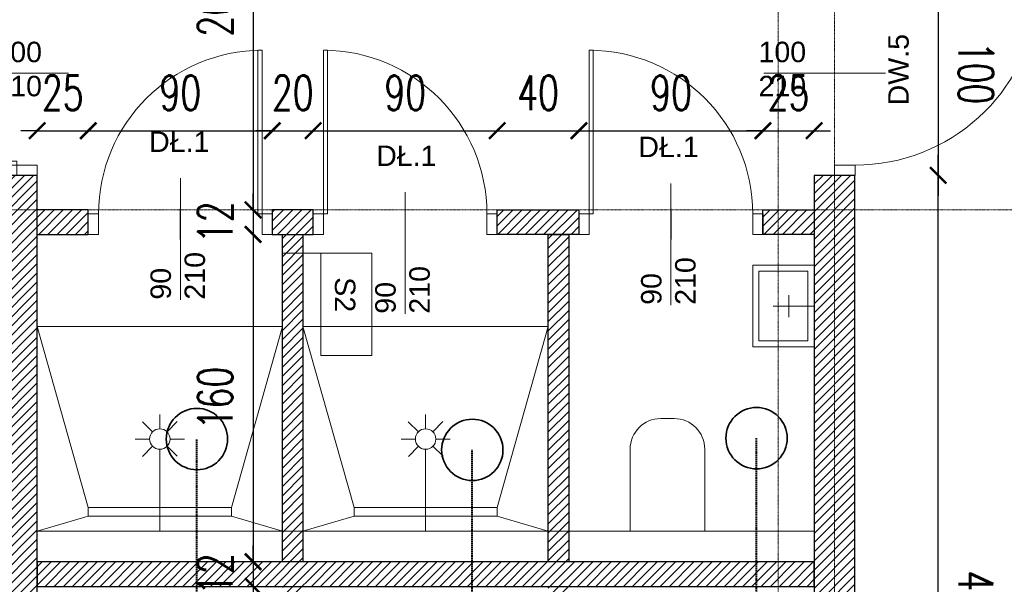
# Model space of a CAD drawing. Header units: millimetres. Extents: x -115268 to 140687, y -37779 to 24471.
# Tile 100 of 256: x 52692 to 53173, y -6210 to -5934. Entities that reach past the tile are written whole.
import ezdxf

# ---------------------------------------------------------------- set-up
doc = ezdxf.new("R2010")
doc.units = ezdxf.units.MM
doc.header["$PDMODE"] = 2
doc.header["$PDSIZE"] = 1
for name, pattern in [('AUSGEZOGEN', [0]), ('DASHDOT', [1, 0.5, -0.25, 0, -0.25]), ('DASHED', [19.05, 12.7, -6.35])]:
    doc.linetypes.add(name, pattern=pattern)
doc.layers.get('0').update_dxf_attribs({"lineweight": 9})
for name, color, linetype, lineweight in [('A opis', 1, 'Continuous', 13), ('A stolarka', 4, 'Continuous', 9), ('A wyp ruchome', 253, 'Continuous', 9), ('A_HATCH', 8, 'Continuous', 9), ('A_KONSTRUKCJA', 3, 'Continuous', 25), ('A_MUROWANE', 30, 'Continuous', 25), ('A_OSIE', 1, 'DASHDOT', 9), ('\x9dciany', 7, 'Continuous', 9)]:
    doc.layers.add(name, color=color, linetype=linetype, lineweight=lineweight)
doc.layers.add('A_WYMIAR', color=253, linetype='Continuous', lineweight=5, transparency=0.2)
doc.styles.add('Arial', font='arial.ttf')
doc.styles.add('romans 1-100', font='romans.shx', dxfattribs={"width": 0.7, "height": 17})
doc.dimstyles.new('___SKALA_1_100', dxfattribs={"dimscale": 10, "dimtxt": 17, "dimasz": 0.8, "dimexe": 2, "dimexo": 2, "dimgap": 1, "dimtad": 1, "dimdec": 4, "dimrnd": 0.5, "dimdsep": 46, "dimtxsty": 'romans 1-100', "dimblk": 'ARCHTICK', "dimcen": 0.1, "dimdle": 1, "dimse1": 1, "dimse2": 1, "dimadec": 0, "dimazin": 0, "dimtfac": 1, "dimtdec": 4, "dimtix": 1, "dimtmove": 0, "dimatfit": 3, "dimldrblk": 'ARCHTICK', "dimfxl": 6, "dimfxlon": 1, "dimtolj": 1, "dimarcsym": 0})

# ---------------------------------------------------------------- blocks, each defined once
blk = doc.blocks.new('bateria_nNn07')
at = {"layer": 'A wyp ruchome', "color": 8, "linetype": 'AUSGEZOGEN', "lineweight": 0}
for points in [[(39022.96, -8546.23), (39022.96, -8557)], [(39035.27, -8551.62), (39015.27, -8551.62)]]:
    blk.add_lwpolyline(points, dxfattribs=at)
blk = doc.blocks.new('bateria1_nNn06')
blk.add_blockref('bateria_nNn07', (0, 0))
blk = doc.blocks.new('prysznic_nNn08')
at = {"layer": 'A wyp ruchome', "color": 8, "linetype": 'AUSGEZOGEN', "lineweight": 0}
for points in [[(38715.26, -8611.61), (38715.26, -8604.61)], [(38711.72, -8613.09), (38706.75, -8608.16)], [(38723.72, -8608.09), (38718.79, -8613.06)], [(38703.26, -8616.61), (38710.26, -8616.61)], [(38711.74, -8620.16), (38706.81, -8625.13)], [(38723.78, -8625.06), (38718.81, -8620.13)], [(38720.26, -8616.61), (38727.26, -8616.61)], [(38715.26, -8661.61), (38715.26, -8621.61)]]:
    blk.add_lwpolyline(points, dxfattribs=at)
blk.add_circle((38715.26, -8616.61), 5, dxfattribs=at)
blk = doc.blocks.new('AnonymMegaMac_nNn09')
at = {"layer": 'A stolarka', "color": 3, "linetype": 'AUSGEZOGEN', "lineweight": 0}
blk.add_line((38642.77, -8437.73), (38657.77, -8437.73), dxfattribs=at)
at = {"layer": 'A stolarka', "color": 7, "linetype": 'AUSGEZOGEN', "lineweight": 0}
for points in [[(38655.27, -8392.73), (38655.27, -8387.73), (38645.27, -8387.73), (38645.27, -8392.73)], [(38645.27, -8482.73), (38645.27, -8480.73), (38555.27, -8480.73), (38555.27, -8482.73)], [(38655.27, -8487.73), (38655.27, -8482.73), (38645.27, -8482.73), (38645.27, -8487.73)]]:
    blk.add_lwpolyline(points, close=True, dxfattribs=at)
at = {"layer": 'A stolarka', "color": 8, "linetype": 'AUSGEZOGEN', "lineweight": 0}
blk.add_arc((38645.27, -8482.73), 90, 90, 180, dxfattribs=at)
blk = doc.blocks.new('AnonymMegaMac_nNn010')
at = {"layer": 'A stolarka', "color": 3, "linetype": 'AUSGEZOGEN', "lineweight": 0}
blk.add_line((39057.77, -8437.73), (39042.77, -8437.73), dxfattribs=at)
at = {"layer": 'A stolarka', "color": 7, "linetype": 'AUSGEZOGEN', "lineweight": 0}
for points in [[(39055.27, -8392.73), (39057.24, -8393.07), (39072.86, -8304.44), (39070.89, -8304.09)], [(39045.27, -8387.73), (39045.27, -8392.73), (39055.27, -8392.73), (39055.27, -8387.73)], [(39045.27, -8482.73), (39045.27, -8487.73), (39055.27, -8487.73), (39055.27, -8482.73)]]:
    blk.add_lwpolyline(points, close=True, dxfattribs=at)
at = {"layer": 'A stolarka', "color": 8, "linetype": 'AUSGEZOGEN', "lineweight": 0}
blk.add_arc((39055.27, -8392.73), 90, 270, 78.7267, dxfattribs=at)
blk = doc.blocks.new('AnonymMegaMac_nNn011')
at = {"layer": 'A stolarka', "color": 3, "linetype": 'AUSGEZOGEN', "lineweight": 0}
blk.add_line((38965.27, -8504.11), (38965.27, -8519.11), dxfattribs=at)
at = {"layer": 'A stolarka', "color": 7, "linetype": 'AUSGEZOGEN', "lineweight": 0}
for points in [[(38925.27, -8506.61), (38927.27, -8506.61), (38927.27, -8426.61), (38925.27, -8426.61)], [(38920.27, -8516.61), (38925.27, -8516.61), (38925.27, -8506.61), (38920.27, -8506.61)], [(39005.27, -8516.61), (39010.27, -8516.61), (39010.27, -8506.61), (39005.27, -8506.61)]]:
    blk.add_lwpolyline(points, close=True, dxfattribs=at)
at = {"layer": 'A stolarka', "color": 8, "linetype": 'AUSGEZOGEN', "lineweight": 0}
blk.add_arc((38925.27, -8506.61), 80, 0, 90, dxfattribs=at)
blk = doc.blocks.new('AnonymMegaMac_nNn012')
at = {"layer": 'A stolarka', "color": 3, "linetype": 'AUSGEZOGEN', "lineweight": 0}
blk.add_line((38725.26, -8504.11), (38725.26, -8519.11), dxfattribs=at)
at = {"layer": 'A stolarka', "color": 7, "linetype": 'AUSGEZOGEN', "lineweight": 0}
for points in [[(38765.26, -8506.61), (38763.26, -8506.61), (38763.26, -8426.61), (38765.26, -8426.61)], [(38685.26, -8516.61), (38680.26, -8516.61), (38680.26, -8506.61), (38685.26, -8506.61)], [(38770.26, -8516.61), (38765.26, -8516.61), (38765.26, -8506.61), (38770.26, -8506.61)]]:
    blk.add_lwpolyline(points, close=True, dxfattribs=at)
at = {"layer": 'A stolarka', "color": 8, "linetype": 'AUSGEZOGEN', "lineweight": 0}
blk.add_arc((38765.26, -8506.61), 80, 90, 180, dxfattribs=at)
blk = doc.blocks.new('AnonymMegaMac_nNn013')
at = {"layer": 'A stolarka', "color": 3, "linetype": 'AUSGEZOGEN', "lineweight": 0}
blk.add_line((38835.26, -8504.11), (38835.26, -8519.11), dxfattribs=at)
at = {"layer": 'A stolarka', "color": 7, "linetype": 'AUSGEZOGEN', "lineweight": 0}
for points in [[(38795.26, -8506.61), (38797.26, -8506.61), (38797.26, -8426.61), (38795.26, -8426.61)], [(38790.26, -8516.61), (38795.26, -8516.61), (38795.26, -8506.61), (38790.26, -8506.61)], [(38875.26, -8516.61), (38880.26, -8516.61), (38880.26, -8506.61), (38875.26, -8506.61)]]:
    blk.add_lwpolyline(points, close=True, dxfattribs=at)
at = {"layer": 'A stolarka', "color": 8, "linetype": 'AUSGEZOGEN', "lineweight": 0}
blk.add_arc((38795.26, -8506.61), 80, 0, 90, dxfattribs=at)
blk = doc.blocks.new('prysznic_nNn014')
at = {"layer": 'A wyp ruchome', "color": 8, "linetype": 'AUSGEZOGEN', "lineweight": 0}
for points in [[(38845.26, -8611.61), (38845.26, -8604.61)], [(38841.71, -8613.09), (38836.74, -8608.16)], [(38853.71, -8608.09), (38848.78, -8613.06)], [(38833.26, -8616.61), (38840.26, -8616.61)], [(38841.74, -8620.16), (38836.81, -8625.13)], [(38853.78, -8625.06), (38848.81, -8620.13)], [(38850.26, -8616.61), (38857.26, -8616.61)], [(38845.26, -8661.61), (38845.26, -8621.61)]]:
    blk.add_lwpolyline(points, dxfattribs=at)
blk.add_circle((38845.26, -8616.61), 5, dxfattribs=at)
blk = doc.blocks.new('_ArchTick')
at = {"color": 0, "linetype": 'ByBlock', "const_width": 0.15}
blk.add_lwpolyline([(-0.5, -0.5), (0.5, 0.5)], dxfattribs=at)
blk = doc.blocks.new('*D221')
at = {"layer": 'A_WYMIAR', "color": 0, "lineweight": -2, "transparency": 16777216}
blk.add_line((51670.47, -7123.57), (54060.47, -7123.57), dxfattribs=at)
at = {"layer": 'Defpoints', "color": 0, "transparency": 16777216}
for p in [(51680.47, -4432.31), (54050.47, -6032.31), (54050.47, -7123.57)]:
    blk.add_point(p, dxfattribs=at)
at = {"layer": 'A_WYMIAR', "color": 0, "lineweight": -2, "transparency": 16777216, "xscale": 8, "yscale": 8, "zscale": 8, "rotation": 180}
blk.add_blockref('_ArchTick', (51680.47, -7123.57), dxfattribs=at)
at = {"layer": 'A_WYMIAR', "color": 0, "lineweight": -2, "transparency": 16777216, "xscale": 8, "yscale": 8, "zscale": 8}
blk.add_blockref('_ArchTick', (54050.47, -7123.57), dxfattribs=at)
at = {"layer": 'A_WYMIAR', "color": 0, "transparency": 16777216, "insert": (52865.47, -7105.07), "char_height": 17, "attachment_point": 5, "style": 'romans 1-100'}
blk.add_mtext('\\A1;2370', dxfattribs=at)
blk = doc.blocks.new('*D529')
at = {"layer": 'A_WYMIAR', "color": 0, "lineweight": -2, "transparency": 16777216}
blk.add_line((52806.06, -5816.63), (52806.06, -6036.63), dxfattribs=at)
at = {"layer": 'Defpoints', "color": 0, "transparency": 16777216}
for p in [(52809.55, -5826.63), (52806.06, -6026.63), (52815.47, -6026.63)]:
    blk.add_point(p, dxfattribs=at)
at = {"layer": 'A_WYMIAR', "color": 0, "lineweight": -2, "transparency": 16777216, "xscale": 8, "yscale": 8, "zscale": 8}
for p, rotation in [((52806.06, -5826.63), 90), ((52806.06, -6026.63), 270)]:
    blk.add_blockref('_ArchTick', p, dxfattribs=dict(at, rotation=rotation))
at = {"layer": 'A_WYMIAR', "color": 0, "transparency": 16777216, "insert": (52787.56, -5926.63), "char_height": 17, "attachment_point": 5, "rotation": 90, "style": 'romans 1-100'}
blk.add_mtext('\\A1;200', dxfattribs=at)
blk = doc.blocks.new('*D530')
at = {"layer": 'A_WYMIAR', "color": 0, "lineweight": -2, "transparency": 16777216}
for p, q in [((52806.06, -6026.63), (52806.06, -6018.63)), ((52806.06, -6026.63), (52806.06, -6038.63)), ((52806.06, -6038.63), (52806.06, -6046.63))]:
    blk.add_line(p, q, dxfattribs=at)
at = {"layer": 'Defpoints', "color": 0, "transparency": 16777216}
for p in [(52815.47, -6026.63), (52806.06, -6038.63), (52815.47, -6038.63)]:
    blk.add_point(p, dxfattribs=at)
at = {"layer": 'A_WYMIAR', "color": 0, "lineweight": -2, "transparency": 16777216, "xscale": 8, "yscale": 8, "zscale": 8}
for p, rotation in [((52806.06, -6026.63), 270), ((52806.06, -6038.63), 90)]:
    blk.add_blockref('_ArchTick', p, dxfattribs=dict(at, rotation=rotation))
at = {"layer": 'A_WYMIAR', "color": 0, "transparency": 16777216, "insert": (52787.56, -6032.63), "char_height": 17, "attachment_point": 5, "rotation": 90, "style": 'romans 1-100'}
blk.add_mtext('\\A1;12', dxfattribs=at)
blk = doc.blocks.new('*D531')
at = {"layer": 'A_WYMIAR', "color": 0, "lineweight": -2, "transparency": 16777216}
blk.add_line((52806.06, -6028.63), (52806.06, -6208.63), dxfattribs=at)
at = {"layer": 'Defpoints', "color": 0, "transparency": 16777216}
for p in [(52815.47, -6038.63), (52806.06, -6198.63), (52820.47, -6198.63)]:
    blk.add_point(p, dxfattribs=at)
at = {"layer": 'A_WYMIAR', "color": 0, "lineweight": -2, "transparency": 16777216, "xscale": 8, "yscale": 8, "zscale": 8}
for p, rotation in [((52806.06, -6038.63), 90), ((52806.06, -6198.63), 270)]:
    blk.add_blockref('_ArchTick', p, dxfattribs=dict(at, rotation=rotation))
at = {"layer": 'A_WYMIAR', "color": 0, "transparency": 16777216, "insert": (52787.56, -6118.63), "char_height": 17, "attachment_point": 5, "rotation": 90, "style": 'romans 1-100'}
blk.add_mtext('\\A1;160', dxfattribs=at)
blk = doc.blocks.new('*D532')
at = {"layer": 'A_WYMIAR', "color": 0, "lineweight": -2, "transparency": 16777216}
for p, q in [((52806.06, -6198.63), (52806.06, -6190.63)), ((52806.06, -6198.63), (52806.06, -6210.63)), ((52806.06, -6210.63), (52806.06, -6218.63))]:
    blk.add_line(p, q, dxfattribs=at)
at = {"layer": 'Defpoints', "color": 0, "transparency": 16777216}
for p in [(52820.47, -6198.63), (52806.06, -6210.63), (52820.47, -6210.63)]:
    blk.add_point(p, dxfattribs=at)
at = {"layer": 'A_WYMIAR', "color": 0, "lineweight": -2, "transparency": 16777216, "xscale": 8, "yscale": 8, "zscale": 8}
for p, rotation in [((52806.06, -6198.63), 270), ((52806.06, -6210.63), 90)]:
    blk.add_blockref('_ArchTick', p, dxfattribs=dict(at, rotation=rotation))
at = {"layer": 'A_WYMIAR', "color": 0, "transparency": 16777216, "insert": (52787.56, -6204.63), "char_height": 17, "attachment_point": 5, "rotation": 90, "style": 'romans 1-100'}
blk.add_mtext('\\A1;12', dxfattribs=at)
blk = doc.blocks.new('*D533')
at = {"layer": 'A_WYMIAR', "color": 0, "lineweight": -2, "transparency": 16777216}
blk.add_line((52806.06, -6200.63), (52806.06, -6380.63), dxfattribs=at)
at = {"layer": 'Defpoints', "color": 0, "transparency": 16777216}
for p in [(52820.47, -6210.63), (52806.06, -6370.63), (52820.47, -6370.63)]:
    blk.add_point(p, dxfattribs=at)
at = {"layer": 'A_WYMIAR', "color": 0, "lineweight": -2, "transparency": 16777216, "xscale": 8, "yscale": 8, "zscale": 8}
for p, rotation in [((52806.06, -6210.63), 90), ((52806.06, -6370.63), 270)]:
    blk.add_blockref('_ArchTick', p, dxfattribs=dict(at, rotation=rotation))
at = {"layer": 'A_WYMIAR', "color": 0, "transparency": 16777216, "insert": (52787.56, -6290.63), "char_height": 17, "attachment_point": 5, "rotation": 90, "style": 'romans 1-100'}
blk.add_mtext('\\A1;160', dxfattribs=at)
blk = doc.blocks.new('*D475')
at = {"layer": 'A_WYMIAR', "color": 0, "lineweight": -2, "ltscale": 0.5, "transparency": 16777216}
blk.add_line((53141.13, -5899.74), (53141.13, -6019.74), dxfattribs=at)
at = {"layer": 'Defpoints', "color": 0, "ltscale": 0.5, "transparency": 16777216}
for p in [(53073.64, -5909.74), (53073.64, -6009.74), (53141.13, -6009.74)]:
    blk.add_point(p, dxfattribs=at)
at = {"layer": 'A_WYMIAR', "color": 0, "lineweight": -2, "ltscale": 0.5, "transparency": 16777216, "xscale": 8, "yscale": 8, "zscale": 8}
for p, rotation in [((53141.13, -5909.74), 89.9999999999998), ((53141.13, -6009.74), 269.9999999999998)]:
    blk.add_blockref('_ArchTick', p, dxfattribs=dict(at, rotation=rotation))
at = {"layer": 'A_WYMIAR', "color": 0, "ltscale": 0.5, "transparency": 16777216, "insert": (53159.63, -5959.74), "char_height": 17, "attachment_point": 5, "rotation": 270, "style": 'romans 1-100'}
blk.add_mtext('\\A1;100', dxfattribs=at)
blk = doc.blocks.new('*D476')
at = {"layer": 'A_WYMIAR', "color": 0, "lineweight": -2, "ltscale": 0.5, "transparency": 16777216}
blk.add_line((53141.13, -6436.63), (53141.13, -5999.74), dxfattribs=at)
at = {"layer": 'Defpoints', "color": 0, "ltscale": 0.5, "transparency": 16777216}
for p in [(53099.6, -6009.74), (53141.13, -6009.74), (53099.6, -6426.63)]:
    blk.add_point(p, dxfattribs=at)
at = {"layer": 'A_WYMIAR', "color": 0, "lineweight": -2, "ltscale": 0.5, "transparency": 16777216, "xscale": 8, "yscale": 8, "zscale": 8}
for p, rotation in [((53141.13, -6009.74), 89.9999999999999), ((53141.13, -6426.63), 269.9999999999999)]:
    blk.add_blockref('_ArchTick', p, dxfattribs=dict(at, rotation=rotation))
at = {"layer": 'A_WYMIAR', "color": 0, "ltscale": 0.5, "transparency": 16777216, "insert": (53159.63, -6218.18), "char_height": 17, "attachment_point": 5, "rotation": 270, "style": 'romans 1-100'}
blk.add_mtext('\\A1;417', dxfattribs=at)
blk = doc.blocks.new('*D478')
at = {"layer": 'A_WYMIAR', "color": 0, "lineweight": -2, "ltscale": 0.5, "transparency": 16777216}
for p, q in [((52700.47, -5987.92), (52692.47, -5987.92)), ((52700.47, -5987.92), (52725.47, -5987.92)), ((52725.47, -5987.92), (52733.47, -5987.92))]:
    blk.add_line(p, q, dxfattribs=at)
at = {"layer": 'Defpoints', "color": 0, "ltscale": 0.5, "transparency": 16777216}
for p in [(52725.47, -5987.92), (52700.47, -6026.63), (52725.47, -6026.63)]:
    blk.add_point(p, dxfattribs=at)
at = {"layer": 'A_WYMIAR', "color": 0, "lineweight": -2, "ltscale": 0.5, "transparency": 16777216, "xscale": 8, "yscale": 8, "zscale": 8}
for p, rotation in [((52700.47, -5987.92), 2.717825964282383e-11), ((52725.47, -5987.92), 180.0000000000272)]:
    blk.add_blockref('_ArchTick', p, dxfattribs=dict(at, rotation=rotation))
at = {"layer": 'A_WYMIAR', "color": 0, "ltscale": 0.5, "transparency": 16777216, "insert": (52712.97, -5969.42), "char_height": 17, "attachment_point": 5, "style": 'romans 1-100'}
blk.add_mtext('\\A1;25', dxfattribs=at)
blk = doc.blocks.new('*D479')
at = {"layer": 'A_WYMIAR', "color": 0, "lineweight": -2, "ltscale": 0.5, "transparency": 16777216}
blk.add_line((52715.47, -5987.92), (52825.47, -5987.92), dxfattribs=at)
at = {"layer": 'Defpoints', "color": 0, "ltscale": 0.5, "transparency": 16777216}
for p in [(52815.47, -5987.92), (52725.47, -6026.63), (52815.47, -6026.63)]:
    blk.add_point(p, dxfattribs=at)
at = {"layer": 'A_WYMIAR', "color": 0, "lineweight": -2, "ltscale": 0.5, "transparency": 16777216, "xscale": 8, "yscale": 8, "zscale": 8}
for p, rotation in [((52725.47, -5987.92), 180.0000000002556), ((52815.47, -5987.92), 2.556402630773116e-10)]:
    blk.add_blockref('_ArchTick', p, dxfattribs=dict(at, rotation=rotation))
at = {"layer": 'A_WYMIAR', "color": 0, "ltscale": 0.5, "transparency": 16777216, "insert": (52770.47, -5969.42), "char_height": 17, "attachment_point": 5, "style": 'romans 1-100'}
blk.add_mtext('\\A1;90', dxfattribs=at)
blk = doc.blocks.new('*D480')
at = {"layer": 'A_WYMIAR', "color": 0, "lineweight": -2, "ltscale": 0.5, "transparency": 16777216}
for p, q in [((52815.47, -5987.92), (52807.47, -5987.92)), ((52815.47, -5987.92), (52835.47, -5987.92)), ((52835.47, -5987.92), (52843.47, -5987.92))]:
    blk.add_line(p, q, dxfattribs=at)
at = {"layer": 'Defpoints', "color": 0, "ltscale": 0.5, "transparency": 16777216}
for p in [(52835.47, -5987.92), (52815.47, -6026.63), (52835.47, -6026.63)]:
    blk.add_point(p, dxfattribs=at)
at = {"layer": 'A_WYMIAR', "color": 0, "lineweight": -2, "ltscale": 0.5, "transparency": 16777216, "xscale": 8, "yscale": 8, "zscale": 8}
for p, rotation in [((52815.47, -5987.92), 359.999999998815), ((52835.47, -5987.92), 179.999999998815)]:
    blk.add_blockref('_ArchTick', p, dxfattribs=dict(at, rotation=rotation))
at = {"layer": 'A_WYMIAR', "color": 0, "ltscale": 0.5, "transparency": 16777216, "insert": (52825.47, -5969.42), "char_height": 17, "attachment_point": 5, "rotation": 360, "style": 'romans 1-100'}
blk.add_mtext('\\A1;20', dxfattribs=at)
blk = doc.blocks.new('*D481')
at = {"layer": 'A_WYMIAR', "color": 0, "lineweight": -2, "ltscale": 0.5, "transparency": 16777216}
blk.add_line((52825.47, -5987.92), (52935.47, -5987.92), dxfattribs=at)
at = {"layer": 'Defpoints', "color": 0, "ltscale": 0.5, "transparency": 16777216}
for p in [(52925.47, -5987.92), (52835.47, -6026.63), (52925.47, -6026.63)]:
    blk.add_point(p, dxfattribs=at)
at = {"layer": 'A_WYMIAR', "color": 0, "lineweight": -2, "ltscale": 0.5, "transparency": 16777216, "xscale": 8, "yscale": 8, "zscale": 8}
for p, rotation in [((52835.47, -5987.92), 179.9999999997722), ((52925.47, -5987.92), 359.9999999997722)]:
    blk.add_blockref('_ArchTick', p, dxfattribs=dict(at, rotation=rotation))
at = {"layer": 'A_WYMIAR', "color": 0, "ltscale": 0.5, "transparency": 16777216, "insert": (52880.47, -5969.42), "char_height": 17, "attachment_point": 5, "style": 'romans 1-100'}
blk.add_mtext('\\A1;90', dxfattribs=at)
blk = doc.blocks.new('*D482')
at = {"layer": 'A_WYMIAR', "color": 0, "lineweight": -2, "ltscale": 0.5, "transparency": 16777216}
blk.add_line((52915.47, -5987.92), (52975.47, -5987.92), dxfattribs=at)
at = {"layer": 'Defpoints', "color": 0, "ltscale": 0.5, "transparency": 16777216}
for p in [(52965.47, -5987.92), (52925.47, -6026.63), (52965.47, -6026.63)]:
    blk.add_point(p, dxfattribs=at)
at = {"layer": 'A_WYMIAR', "color": 0, "lineweight": -2, "ltscale": 0.5, "transparency": 16777216, "xscale": 8, "yscale": 8, "zscale": 8, "rotation": 180.0000000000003}
blk.add_blockref('_ArchTick', (52925.47, -5987.92), dxfattribs=at)
at = {"layer": 'A_WYMIAR', "color": 0, "lineweight": -2, "ltscale": 0.5, "transparency": 16777216, "xscale": 8, "yscale": 8, "zscale": 8}
blk.add_blockref('_ArchTick', (52965.47, -5987.92), dxfattribs=at)
at = {"layer": 'A_WYMIAR', "color": 0, "ltscale": 0.5, "transparency": 16777216, "insert": (52945.47, -5969.42), "char_height": 17, "attachment_point": 5, "style": 'romans 1-100'}
blk.add_mtext('\\A1;40', dxfattribs=at)
blk = doc.blocks.new('*D483')
at = {"layer": 'A_WYMIAR', "color": 0, "lineweight": -2, "ltscale": 0.5, "transparency": 16777216}
blk.add_line((52955.47, -5987.92), (53065.47, -5987.92), dxfattribs=at)
at = {"layer": 'Defpoints', "color": 0, "ltscale": 0.5, "transparency": 16777216}
for p in [(53055.47, -5987.92), (52965.47, -6026.63), (53055.47, -6026.63)]:
    blk.add_point(p, dxfattribs=at)
at = {"layer": 'A_WYMIAR', "color": 0, "lineweight": -2, "ltscale": 0.5, "transparency": 16777216, "xscale": 8, "yscale": 8, "zscale": 8}
for p, rotation in [((52965.47, -5987.92), 179.9999999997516), ((53055.47, -5987.92), 359.9999999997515)]:
    blk.add_blockref('_ArchTick', p, dxfattribs=dict(at, rotation=rotation))
at = {"layer": 'A_WYMIAR', "color": 0, "ltscale": 0.5, "transparency": 16777216, "insert": (53010.47, -5969.42), "char_height": 17, "attachment_point": 5, "style": 'romans 1-100'}
blk.add_mtext('\\A1;90', dxfattribs=at)
blk = doc.blocks.new('*D484')
at = {"layer": 'A_WYMIAR', "color": 0, "lineweight": -2, "ltscale": 0.5, "transparency": 16777216}
for p, q in [((53055.47, -5987.92), (53047.47, -5987.92)), ((53055.47, -5987.92), (53080.47, -5987.92)), ((53080.47, -5987.92), (53088.47, -5987.92))]:
    blk.add_line(p, q, dxfattribs=at)
at = {"layer": 'Defpoints', "color": 0, "ltscale": 0.5, "transparency": 16777216}
for p in [(53080.47, -5987.92), (53055.47, -6026.63), (53080.47, -6026.63)]:
    blk.add_point(p, dxfattribs=at)
at = {"layer": 'A_WYMIAR', "color": 0, "lineweight": -2, "ltscale": 0.5, "transparency": 16777216, "xscale": 8, "yscale": 8, "zscale": 8}
for p, rotation in [((53055.47, -5987.92), 4.916067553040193e-11), ((53080.47, -5987.92), 180.0000000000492)]:
    blk.add_blockref('_ArchTick', p, dxfattribs=dict(at, rotation=rotation))
at = {"layer": 'A_WYMIAR', "color": 0, "ltscale": 0.5, "transparency": 16777216, "insert": (53067.97, -5969.42), "char_height": 17, "attachment_point": 5, "style": 'romans 1-100'}
blk.add_mtext('\\A1;25', dxfattribs=at)

msp = doc.modelspace()

# ---------------------------------------------------------------- hatches: boundary and pattern name
at = {"layer": 'A_HATCH', "transparency": 33554687}
h = msp.add_hatch(dxfattribs=at)
h.set_pattern_fill('ANSI31', color=256, angle=-2e-14)
h.paths.add_polyline_path([(53100.46936, -6009.74214), (53080.46936, -6009.74214), (53080.46936, -6426.62645), (53100.46936, -6426.62645)])
h.paths.add_polyline_path([(53100.46936, -5426.62645), (53080.46936, -5426.62645), (53080.46936, -5486.62645), (52700.46936, -5486.62645), (52700.46936, -5439.12645), (52680.46936, -5439.12645), (52680.46936, -5566.62645), (52700.46936, -5566.62645), (52700.46936, -5506.62645), (53080.46936, -5506.62645), (53080.46936, -5566.62645), (53100.46936, -5566.62645)])
h.paths.add_polyline_path([(53100.46936, -4926.62645), (53042.96936, -4926.62645), (53042.96936, -4946.62645), (53080.46936, -4946.62645), (53080.46936, -5326.62645), (53100.46936, -5326.62645)])
h.paths.add_polyline_path([(52942.96936, -4926.62645), (52837.96936, -4926.62645), (52837.96936, -4946.62645), (52942.96936, -4946.62645)])
h.paths.add_polyline_path([(53695.46936, -5826.62645), (53555.46936, -5826.62645), (53555.46936, -5846.62645), (53670.46936, -5846.62645), (53670.46936, -6026.62645), (53690.46936, -6026.62645), (53690.46936, -5846.62645), (53695.46936, -5846.62645)])
h.paths.add_polyline_path([(53690.46936, -6026.62645), (53670.46936, -6026.62645), (53670.46936, -6126.62645), (53690.46936, -6126.62645)])
h.paths.add_polyline_path([(53690.46936, -6126.62645), (53670.46936, -6126.62645), (53670.46936, -6181.62645), (53690.46936, -6181.62645)])
h.paths.add_polyline_path([(53940.46936, -5826.62645), (53790.46936, -5826.62645), (53790.46936, -5846.62645), (53940.46936, -5846.62645)])
h.paths.add_polyline_path([(53940.46936, -5826.62645), (53940.46936, -5846.62645)], flags=17)
h.paths.add_polyline_path([(53790.46936, -5826.62645), (53785.46936, -5826.62645), (53785.46936, -5846.62645), (53790.46936, -5846.62645)])
h.paths.add_polyline_path([(53325.46936, -5826.62645), (53325.46936, -5846.62645), (53465.46936, -5846.62645), (53465.46936, -5826.62645)])
h.paths.add_polyline_path([(53300.46936, -5851.62645), (53280.46936, -5851.62645), (53280.46936, -5966.62645), (53290.46936, -5966.62645), (53300.46936, -5966.62645)])
h.paths.add_polyline_path([(53300.46936, -5439.12645), (53280.46936, -5439.12645), (53280.46936, -5813.62645), (53300.46936, -5813.62645)])
h.paths.add_polyline_path([(53280.46936, -5014.12645), (53300.46936, -5014.12645), (53300.46936, -4926.62645), (53280.46936, -4926.62645)])
h.paths.add_polyline_path([(53300.46936, -5039.12645), (53280.46936, -5039.12645), (53280.46936, -5414.12645), (53300.46936, -5414.12645)])
h.paths.add_polyline_path([(52700.46936, -5839.12645), (52680.46936, -5839.12645), (52680.46936, -5909.74214), (52700.46936, -5909.74214)])
h.paths.add_polyline_path([(52700.46936, -5814.12645), (52700.46936, -5826.62645), (53080.46936, -5826.62645), (53080.46936, -5909.74214), (53100.46936, -5909.74214), (53100.46936, -5666.62645), (53080.46936, -5666.62645), (53080.46936, -5806.62645), (52700.46936, -5806.62645), (52700.46936, -5666.62645), (52680.46936, -5666.62645), (52680.46936, -5814.12645)])
h.paths.add_polyline_path([(52680.46936, -5014.12645), (52700.46936, -5014.12645), (52700.46936, -4946.62645), (52737.96936, -4946.62645), (52737.96936, -4926.62645), (52680.46936, -4926.62645)])
h.paths.add_polyline_path([(52700.46936, -5039.12645), (52680.46936, -5039.12645), (52680.46936, -5314.12645), (52700.46936, -5314.12645)])
h = msp.add_hatch(dxfattribs=at)
h.set_pattern_fill('ANSI31', color=256, angle=-2e-14)
h.paths.add_polyline_path([(53465.46936, -5846.62645), (53450.46936, -5846.62645), (53450.46936, -6126.62645), (53300.46936, -6126.62645), (53300.46936, -6138.62645), (53490.46936, -6138.62645), (53490.46936, -6126.62645), (53465.46936, -6126.62645)])
h.paths.add_polyline_path([(53490.46936, -6314.62645), (53300.46936, -6314.62645), (53300.46936, -6326.62645), (53490.46936, -6326.62645)])
h.paths.add_polyline_path([(53490.46936, -6138.62645), (53480.46936, -6138.62645), (53480.46936, -6226.62645), (53490.46936, -6226.62645)])
h.paths.add_polyline_path([(53670.46936, -6126.62645), (53580.46936, -6126.62645), (53580.46936, -6138.62645), (53670.46936, -6138.62645)])
h.paths.add_polyline_path([(53545.47048, -6438.62639), (53555.47048, -6438.62639), (53565.46936, -6438.62645), (53565.46936, -6426.62645), (53533.47048, -6426.62645), (53533.47048, -6586.62645), (53545.47048, -6586.62645)])
h.paths.add_polyline_path([(53433.47048, -6426.62645), (53425.46936, -6426.62645), (53425.46936, -6586.62645), (53431.46936, -6586.62645), (53431.46936, -6438.62645), (53433.47048, -6438.62645)])
h.paths.add_polyline_path([(54000.46936, -6426.62645), (53785.46936, -6426.62645), (53785.46936, -6438.62645), (54000.46936, -6438.62645)])
h.paths.add_polyline_path([(52725.46534, -6370.63328), (52700.46936, -6370.63328), (52700.46936, -6382.63365), (52725.46534, -6382.63365)])
h.paths.add_polyline_path([(52835.46534, -6370.63328), (52830.46534, -6370.63328), (52820.46534, -6370.63328), (52815.46534, -6370.63328), (52815.46534, -6382.63365), (52835.46534, -6382.63365)])
h.paths.add_polyline_path([(52965.46936, -6370.63328), (52925.46534, -6370.63328), (52925.46534, -6382.63365), (52965.46936, -6382.63365)])
h.paths.add_polyline_path([(53080.46936, -6370.63328), (53055.46936, -6370.63328), (53055.46936, -6382.63365), (53080.46936, -6382.63365)])
h.paths.add_polyline_path([(52960.46936, -6225.63109), (52950.46936, -6225.63118), (52950.46936, -6370.63328), (52960.46936, -6370.63328)])
h.paths.add_polyline_path([(53080.46936, -6198.63005), (52700.46936, -6198.63005), (52700.46936, -6210.63005), (53080.46936, -6210.63005)])
h.paths.add_polyline_path([(52960.46936, -6210.63005), (52950.46936, -6210.63005), (52950.46936, -6225.63118), (52960.46936, -6225.63109)])
h.paths.add_polyline_path([(52960.46936, -6183.62902), (52950.46936, -6183.62893), (52950.46936, -6198.63005), (52960.46936, -6198.63005)])
h.paths.add_polyline_path([(52960.46936, -6038.62683), (52950.46936, -6038.62683), (52950.46936, -6183.62893), (52960.46936, -6183.62902)])
h.paths.add_polyline_path([(52965.46936, -6026.62645), (52925.46534, -6026.62645), (52925.46534, -6038.62683), (52965.46936, -6038.62683)])
h.paths.add_polyline_path([(53080.46936, -6026.62645), (53055.46936, -6026.62645), (53055.46936, -6038.62683), (53080.46936, -6038.62683)])
h.paths.add_polyline_path([(52835.46534, -6026.62645), (52815.46534, -6026.62645), (52815.46534, -6038.62683), (52820.46534, -6038.62683), (52830.46534, -6038.62683), (52835.46534, -6038.62683)])
h.paths.add_polyline_path([(52725.46534, -6026.62645), (52700.46936, -6026.62645), (52700.46936, -6038.62683), (52725.46534, -6038.62683)])
h.paths.add_polyline_path([(52830.46534, -6038.62683), (52820.46534, -6038.62683), (52820.46534, -6183.62781), (52830.4602, -6183.62789), (52830.46534, -6183.62639)])
h.paths.add_polyline_path([(52830.46534, -6183.62789), (52820.46534, -6183.62781), (52820.46534, -6198.63005), (52830.46534, -6198.63005)])
h.paths.add_polyline_path([(52830.46534, -6210.63005), (52820.46534, -6210.63005), (52820.46534, -6370.63332), (52830.46534, -6370.63324)])
h = msp.add_hatch(dxfattribs=at)
h.set_pattern_fill('ANSI31', color=256, angle=-2e-14)
h.paths.add_polyline_path([(52700.46936, -6009.74214), (52680.46936, -6009.74214), (52680.46936, -6214.12645), (52700.46936, -6214.12645)])

# ---------------------------------------------------------------- linework, layer by layer
at = {"layer": 'A opis', "color": 0, "ltscale": 0.5}
for p, q in [((52656.33496, -5959.74214), (52715.83268, -5959.74214)), ((53055.85963, -5959.74214), (53115.35734, -5959.74214)), ((52770.53572, -6070.62735), (52770.53572, -6011.12964)), ((53010.46936, -6073.16944), (53010.46936, -6013.67172)), ((52880.46534, -6077.49304), (52880.46534, -6017.99532))]:
    msp.add_line(p, q, dxfattribs=at)
at = {"layer": 'A wyp ruchome'}
for points in [[(53050.46936, -6053.63309), (53050.46936, -6093.63309), (53080.46936, -6093.63309), (53080.46936, -6053.63309)], [(53053.46936, -6056.63309), (53053.46936, -6090.63309), (53077.46936, -6090.63309), (53077.46936, -6056.63309)], [(52725.46735, -6176.30422), (52795.46735, -6176.30422), (52795.46735, -6172.01764), (52725.46735, -6172.01764)], [(52855.46333, -6176.30422), (52925.46333, -6176.30422), (52925.46333, -6172.01764), (52855.46333, -6172.01764)]]:
    msp.add_lwpolyline(points, close=True, dxfattribs=at)
for points in [[(52725.46735, -6172.01764), (52700.46936, -6083.62639)], [(52820.46534, -6083.62639), (52700.46936, -6083.62639)], [(52820.46534, -6083.62639), (52795.46735, -6172.01764)], [(52855.46333, -6172.01764), (52830.46534, -6083.62639)], [(52950.46132, -6083.62639), (52830.46534, -6083.62639)], [(52950.46132, -6083.62639), (52925.46333, -6172.01764)], [(52725.46735, -6176.30422), (52700.46936, -6183.62639)], [(52795.46735, -6176.30422), (52820.46534, -6183.62781)], [(52855.46333, -6176.30422), (52830.46534, -6183.62639)], [(52925.46333, -6176.30422), (52950.46132, -6183.62781)], [(53080.46521, -6198.63005), (53080.46521, -6183.63005), (52700.46534, -6183.62677), (52700.46534, -6198.63005)]]:
    msp.add_lwpolyline(points, dxfattribs=at)
msp.add_lwpolyline([(52990.46936, -6183.63015), (52990.46936, -6143.63015, -0.414213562), (53005.46936, -6128.63015), (53011.9698, -6128.63062, -0.414204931), (53026.9698, -6143.63018), (53026.97098, -6183.62959), (52990.46936, -6183.62911)], format="xyb", dxfattribs=at)
at = {"layer": 'A_KONSTRUKCJA', "color": 177, "linetype": 'DASHED', "lineweight": 40, "ltscale": 0.05, "true_color": 0x293189}
for p, q in [((52778.60113, -6267.47772), (52778.60113, -6138.62639)), ((53052.30352, -6267.05534), (53052.30352, -6138.20401)), ((52913.30033, -6272.79749), (52913.30033, -6143.94616))]:
    msp.add_line(p, q, dxfattribs=at)
at = {"layer": 'A_MUROWANE'}
for points in [[(52680.46936, -6214.12645), (52700.46936, -6214.12645), (52700.46936, -6009.74214), (52680.46936, -6009.74214)], [(53080.46936, -6009.74214), (53080.46936, -6426.62645), (53100.46936, -6426.62645), (53100.46936, -6009.74214)], [(52815.46534, -6026.62645), (52815.46534, -6038.62683), (52820.46534, -6038.62683), (52830.46534, -6038.62683), (52835.46534, -6038.62683), (52835.46534, -6026.62645)], [(52820.46534, -6038.62683), (52830.46534, -6038.62683), (52830.46534, -6198.63005), (52820.46534, -6198.63005)], [(52950.46936, -6038.62683), (52960.46936, -6038.62683), (52960.46936, -6198.63005), (52950.46936, -6198.63005)], [(52700.46936, -6210.63005), (53080.46936, -6210.63005), (53080.46936, -6198.63005), (52700.46936, -6198.63005)]]:
    msp.add_lwpolyline(points, close=True, dxfattribs=at)
for points in [[(52700.46936, -6038.62683), (52725.46534, -6038.62683), (52725.46534, -6026.62645), (52700.46936, -6026.62645)], [(52965.46936, -6038.62683), (52925.46534, -6038.62683), (52925.46534, -6026.62645), (52965.46936, -6026.62645), (52965.46936, -6038.62683), (52960.46936, -6038.62683)], [(53080.46936, -6038.62683), (53055.46936, -6038.62683), (53055.46936, -6026.62645), (53080.46936, -6026.62645)]]:
    msp.add_lwpolyline(points, dxfattribs=at)
at = {"layer": 'A_OSIE', "ltscale": 0.3, "transparency": 33554559}
for p, q in [((53062.96936, -3902.99015), (53062.96936, -7140.05215)), ((53090.46936, -7140.05215), (53090.46936, -3902.99015)), ((54341.80835, -6026.62645), (51440.84596, -6026.62645))]:
    msp.add_line(p, q, dxfattribs=at)
at = {"layer": 'A_WYMIAR'}
msp.add_lwpolyline([(52820.46534, -6047.82647), (52864.16731, -6047.82647), (52864.16731, -6097.82647), (52844.16731, -6097.82647), (52839.16731, -6097.82647), (52839.16731, -6047.82647)], dxfattribs=at)
at = {"layer": 'A_WYMIAR', "color": 177, "lineweight": 35, "true_color": 0x293189}
for centre in [(52778.60113, -6138.62639), (53052.30352, -6138.20401), (52913.30033, -6143.94616)]:
    msp.add_circle(centre, 15, dxfattribs=at)
at = {"layer": '\x9dciany'}
msp.add_lwpolyline([(52835.46534, -6038.62683), (52815.46534, -6038.62683)], dxfattribs=at)

# ---------------------------------------------------------------- block references
for name in ['bateria1_nNn06', 'prysznic_nNn08', 'prysznic_nNn014']:
    msp.add_blockref(name, (14045.20271, 2477.98413))
at = {"layer": 'A stolarka'}
for name in ['AnonymMegaMac_nNn010', 'AnonymMegaMac_nNn09', 'AnonymMegaMac_nNn012', 'AnonymMegaMac_nNn013', 'AnonymMegaMac_nNn011']:
    msp.add_blockref(name, (14045.20271, 2477.98413), dxfattribs=at)

# ---------------------------------------------------------------- texts
at = {"layer": 'A_WYMIAR', "char_height": 10, "attachment_point": 1, "style": 'Arial'}
for s, width, heights, insert in [('100\\P210', 89.6345912, [30.02254], (52679.49633, -5944.41987)), ('100\\P210', 89.6345912, [30.02254], (53053.26321, -5944.41987)), ('DŁ.1', 473.6976626, [9.22219], (52755.21345, -5988.30057)), ('DŁ.1', 473.6976626, [9.22219], (52994.50783, -5990.84265)), ('DŁ.1', 473.6976626, [9.22219], (52866.28056, -5995.16625))]:
    msp.add_mtext_dynamic_manual_height_columns(s, width=width, gutter_width=1.25, heights=heights, dxfattribs=dict(at, insert=insert))
for s, width, heights, insert, rotation in [('DW.5', 473.6976626, [9.22219], (53116.74131, -5975.54397), 90), ('90\\P210', 89.6345912, [30.02254], (52755.87664, -6070.49461), 90), ('90\\P210', 89.6345912, [30.02254], (52995.81029, -6073.03669), 90), ('90\\P210', 89.6345912, [30.02254], (52865.80627, -6077.36029), 90), ('S2', 473.6976626, [9.22219], (52856.06773, -6059.52731), 270)]:
    msp.add_mtext_dynamic_manual_height_columns(s, width=width, gutter_width=1.25, heights=heights, dxfattribs=dict(at, insert=insert, rotation=rotation))

# ---------------------------------------------------------------- dimensions: what is measured, and where the dimension line sits
at = {"layer": 'A_WYMIAR'}
dim = msp.add_linear_dim(base=(54050.46936, -7123.56551), p1=(51680.46936, -4432.31309), p2=(54050.46936, -6032.31309), dimstyle='___SKALA_1_100', dxfattribs=at)
dim.commit()
dim.dimension.update_dxf_attribs({"geometry": '*D221', "text_midpoint": (52865.46936, -7105.06551)})
for base, p1, p2, picture, middle in [((52806.05601, -6026.62645), (52809.55265, -5826.62645), (52815.46534, -6026.62645), '*D529', (52787.55601, -5926.62645)), ((52806.05601, -6038.62683), (52815.46534, -6026.62645), (52815.46534, -6038.62683), '*D530', (52787.55601, -6032.62664)), ((52806.05601, -6198.63005), (52815.46534, -6038.62683), (52820.46534, -6198.63005), '*D531', (52787.55601, -6118.62844)), ((52806.05601, -6210.63005), (52820.46534, -6198.63005), (52820.46534, -6210.63005), '*D532', (52787.55601, -6204.63005)), ((52806.05601, -6370.63328), (52820.46534, -6210.63005), (52820.46534, -6370.63328), '*D533', (52787.55601, -6290.63167))]:
    dim = msp.add_linear_dim(base=base, p1=p1, p2=p2, angle=90, dimstyle='___SKALA_1_100', override={"dimtmove": 1}, dxfattribs=at)
    dim.commit()
    dim.dimension.update_dxf_attribs({"geometry": picture, "text_midpoint": middle})
at = {"layer": 'A_WYMIAR', "ltscale": 0.5}
for p1, p2, distance, picture, middle in [((53073.63792, -5909.74214), (53073.63792, -6009.74214), 67.48978, '*D475', (53159.6277, -5959.74214)), ((52700.46936, -6026.62645), (52725.46534, -6026.62645), 38.70701, '*D478', (52712.96735, -5969.41945)), ((52725.46534, -6026.62645), (52815.46534, -6026.62645), 38.70701, '*D479', (52770.46534, -5969.41945)), ((52815.46534, -6026.62645), (52835.46534, -6026.62645), 38.70701, '*D480', (52825.46534, -5969.41945)), ((52835.46534, -6026.62645), (52925.46534, -6026.62645), 38.70701, '*D481', (52880.46534, -5969.41945)), ((52925.46534, -6026.62645), (52965.46936, -6026.62645), 38.70701, '*D482', (52945.46735, -5969.41945)), ((52965.46936, -6026.62645), (53055.46936, -6026.62645), 38.70701, '*D483', (53010.46936, -5969.41945)), ((53055.46936, -6026.62645), (53080.46936, -6026.62645), 38.70701, '*D484', (53067.96936, -5969.41945)), ((53099.6039, -6426.62645), (53099.6039, -6009.74214), -41.52381, '*D476', (53159.6277, -6218.1843))]:
    dim = msp.add_aligned_dim(p1=p1, p2=p2, distance=distance, dimstyle='___SKALA_1_100', dxfattribs=at)
    dim.commit()
    dim.dimension.update_dxf_attribs({"geometry": picture, "text_midpoint": middle})

doc.saveas('drawing.dxf')
